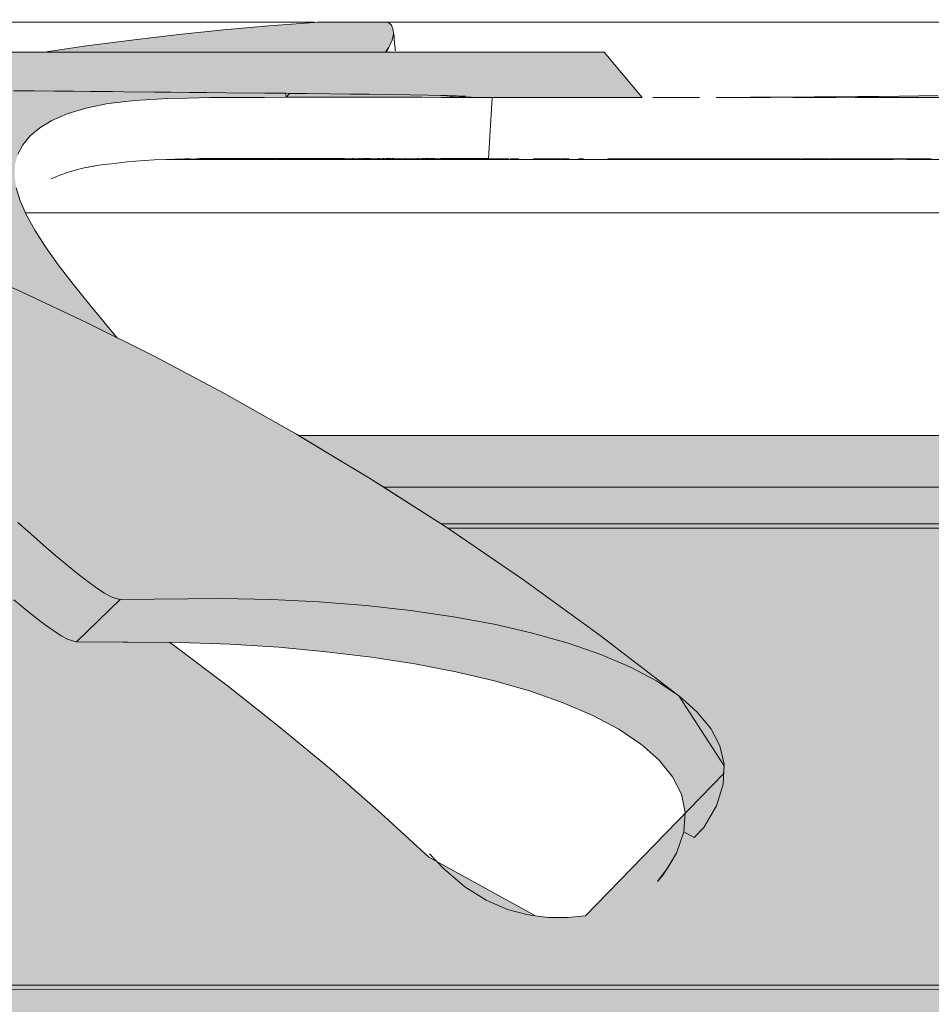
# Model space of a CAD drawing. Header units: millimetres. Extents: x 1567 to 2756, y -116 to 725.
# Tile 80 of 256: x 1647.73 to 1648.92, y 431.36 to 432.65. Entities that reach past the tile are written whole.
import ezdxf

# ---------------------------------------------------------------- set-up
doc = ezdxf.new("R2010")
doc.units = ezdxf.units.MM
doc.layers.add('Ech.1_50', color=7, linetype='Continuous')

msp = doc.modelspace()

# ---------------------------------------------------------------- hatches: boundary and pattern name
at = {"layer": 'Ech.1_50', "linetype": 'Continuous', "lineweight": 5, "true_color": 0xb9b9b9, "transparency": 33554687}
for points in [[(1647.8616, 431.8921), (1647.9939, 431.8935), (1648.0584, 431.8923), (1648.1212, 431.8892), (1648.1819, 431.8843), (1648.2404, 431.8777), (1648.2964, 431.8696), (1648.3495, 431.8598), (1648.3995, 431.8483), (1648.446, 431.8352), (1648.4887, 431.8204), (1648.5272, 431.8039), (1648.5612, 431.7859), (1648.5902, 431.7664), (1648.5903, 431.7664), (1648.4879, 431.8454), (1648.3865, 431.9188), (1648.2865, 431.9868), (1648.1882, 432.0497), (1648.0918, 432.1076), (1647.9978, 432.1607), (1647.9066, 432.2091), (1647.8185, 432.2531), (1647.7339, 432.2929), (1647.6531, 432.3288), (1647.6321, 432.3377), (1647.6007, 432.3509), (1647.5367, 432.3767), (1647.4718, 432.4015), (1647.4051, 432.4258), (1647.3368, 432.4492), (1647.2675, 432.4715), (1647.1971, 432.4928), (1647.1255, 432.5129), (1647.0531, 432.5318), (1646.9815, 432.5491), (1646.9113, 432.5647), (1646.8436, 432.5784), (1646.7802, 432.5902), (1646.7207, 432.6003), (1646.664, 432.609), (1646.6061, 432.6172), (1646.5467, 432.6246), (1646.4858, 432.6314), (1646.4259, 432.6372), (1646.37, 432.6419), (1646.3185, 432.6456), (1646.283, 432.6476), (1646.2712, 432.6484), (1646.2829, 432.6473), (1646.3036, 432.6444), (1646.3283, 432.6401), (1646.357, 432.6345), (1646.3902, 432.6276), (1646.4277, 432.6194), (1646.5098, 432.5987), (1646.5897, 432.5717), (1646.6652, 432.5406), (1646.669, 432.5394), (1646.6745, 432.5377), (1646.6831, 432.5355), (1646.6945, 432.5326), (1646.7082, 432.5291), (1646.724, 432.5252), (1646.7417, 432.5206), (1646.761, 432.5156), (1646.7816, 432.5101), (1646.8032, 432.5041), (1646.8254, 432.4978), (1646.8479, 432.4913), (1646.8629, 432.4868), (1646.8779, 432.4822), (1646.8929, 432.4775), (1646.9078, 432.4728), (1646.9227, 432.4679), (1646.9376, 432.4629), (1646.9524, 432.4577), (1646.9672, 432.4525), (1646.9819, 432.4472), (1646.9967, 432.4419), (1647.0046, 432.4389), (1647.0125, 432.4359), (1647.0205, 432.4328), (1647.0284, 432.4298), (1647.0363, 432.4267), (1647.0442, 432.4236), (1647.0521, 432.4204), (1647.0599, 432.4172), (1647.0678, 432.414), (1647.0756, 432.4108), (1647.099, 432.4006), (1647.1223, 432.3904), (1647.1455, 432.3801), (1647.1686, 432.3695), (1647.1915, 432.3586), (1647.2143, 432.3473), (1647.2369, 432.3357), (1647.2594, 432.3239), (1647.2819, 432.3119), (1647.3043, 432.2998), (1647.3116, 432.2957), (1647.319, 432.2915), (1647.3264, 432.2873), (1647.3337, 432.2831), (1647.341, 432.2788), (1647.3483, 432.2746), (1647.3556, 432.2702), (1647.3629, 432.2659), (1647.3702, 432.2615), (1647.3774, 432.2572), (1647.4125, 432.2346), (1647.4474, 432.2118), (1647.4821, 432.1887), (1647.5163, 432.165), (1647.55, 432.1405), (1647.583, 432.1152), (1647.6155, 432.0891), (1647.6475, 432.0625), (1647.6793, 432.0355), (1647.7109, 432.0083), (1647.728, 431.9928), (1647.7449, 431.9777), (1647.7615, 431.9632), (1647.7774, 431.9495), (1647.7925, 431.9368), (1647.8066, 431.9254), (1647.8195, 431.9155), (1647.8311, 431.9071), (1647.8413, 431.9004), (1647.8498, 431.8958), (1647.8562, 431.8933), (1647.8616, 431.8921)], [(1647.7626, 432.606), (1648.2089, 432.606), (1648.2163, 432.6215), (1648.2181, 432.6294), (1648.2179, 432.6351), (1648.2154, 432.6412), (1648.211, 432.645), (1648.1192, 432.645), (1648.1148, 432.6448), (1648.0554, 432.6403), (1647.9964, 432.635), (1647.9379, 432.629), (1647.8797, 432.6223), (1647.8176, 432.6141), (1647.7626, 432.606)], [(1648.493, 432.606), (1646.6834, 432.606), (1646.7207, 432.6003), (1646.7802, 432.5902), (1646.8436, 432.5784), (1646.9113, 432.5647), (1646.98, 432.5494), (1647.001, 432.5497), (1647.0247, 432.55), (1647.0488, 432.5503), (1647.1765, 432.5519), (1647.1835, 432.552), (1647.2478, 432.5527), (1647.2698, 432.553), (1647.3133, 432.5535), (1647.3551, 432.5539), (1647.3945, 432.5543), (1647.4306, 432.5546), (1647.4624, 432.5549), (1647.4908, 432.5551), (1647.5191, 432.5552), (1647.5479, 432.5554), (1647.5769, 432.5555), (1647.6059, 432.5556), (1647.6345, 432.5556), (1647.6625, 432.5556), (1647.6936, 432.5556), (1647.7226, 432.5555), (1647.7497, 432.5554), (1647.7757, 432.5552), (1647.8008, 432.555), (1647.8226, 432.5548), (1647.8304, 432.5548), (1647.8399, 432.5547), (1647.8516, 432.5546), (1647.8663, 432.5544), (1647.9064, 432.554), (1647.9283, 432.5538), (1647.951, 432.5535), (1647.9748, 432.5533), (1647.9992, 432.5531), (1648.0505, 432.5526), (1648.0776, 432.5524), (1648.1055, 432.5521), (1648.1342, 432.5518), (1648.1614, 432.5514), (1648.1864, 432.5511), (1648.2129, 432.5508), (1648.2396, 432.5504), (1648.2635, 432.5499), (1648.2794, 432.5496), (1648.3278, 432.5471), (1648.3147, 432.5471), (1648.4453, 432.5471), (1648.4933, 432.5471), (1648.5425, 432.5471), (1648.493, 432.606)], [(1647.6625, 432.5556), (1647.6345, 432.5556), (1647.6059, 432.5556), (1647.5769, 432.5555), (1647.5479, 432.5554), (1647.5191, 432.5552), (1647.4908, 432.5551), (1647.4624, 432.5549), (1647.4306, 432.5546), (1647.3945, 432.5543), (1647.3551, 432.5539), (1647.3133, 432.5535), (1647.2698, 432.553), (1647.2478, 432.5527), (1647.2319, 432.5525), (1647.2038, 432.5522), (1647.1765, 432.5519), (1647.0488, 432.5503), (1647.0247, 432.55), (1647.001, 432.5497), (1646.9801, 432.5494), (1647.0531, 432.5318), (1647.1255, 432.5129), (1647.1971, 432.4928), (1647.2675, 432.4715), (1647.3368, 432.4492), (1647.4051, 432.4258), (1647.4718, 432.4015), (1647.5367, 432.3767), (1647.6007, 432.3509), (1647.6321, 432.3377), (1647.6531, 432.3288), (1647.7339, 432.2929), (1647.8185, 432.2531), (1647.8575, 432.2336), (1647.8462, 432.247), (1647.822, 432.2763), (1647.8002, 432.3035), (1647.7809, 432.3287), (1647.7642, 432.3521), (1647.7503, 432.3737), (1647.7393, 432.3936), (1647.7312, 432.412), (1647.726, 432.429), (1647.7238, 432.4447), (1647.7245, 432.4597), (1647.7282, 432.4728), (1647.7346, 432.4853), (1647.744, 432.4968), (1647.7566, 432.5074), (1647.7726, 432.5171), (1647.7924, 432.5257), (1647.8166, 432.5332), (1647.8458, 432.5391), (1647.8806, 432.5431), (1647.9236, 432.5455), (1647.9494, 432.5462), (1647.9787, 432.5467), (1648.012, 432.547), (1648.0497, 432.5471), (1648.0783, 432.5472), (1648.0776, 432.5524), (1648.0505, 432.5526), (1647.9992, 432.5531), (1647.9748, 432.5533), (1647.951, 432.5535), (1647.9283, 432.5538), (1647.9064, 432.554), (1647.8663, 432.5544), (1647.8516, 432.5546), (1647.8399, 432.5547), (1647.8304, 432.5548), (1647.8226, 432.5548), (1647.8008, 432.555), (1647.7757, 432.5552), (1647.7497, 432.5554), (1647.7226, 432.5555), (1647.6936, 432.5556), (1647.6625, 432.5556)], [(1648.1353, 432.5473), (1648.2194, 432.5472), (1648.2552, 432.5472), (1648.2805, 432.5471), (1648.2864, 432.5471), (1648.3026, 432.5471), (1648.3099, 432.5471), (1648.307, 432.5471), (1648.3006, 432.5471), (1648.2971, 432.5471), (1648.2886, 432.5494), (1648.2635, 432.5499), (1648.2396, 432.5504), (1648.2129, 432.5508), (1648.1864, 432.5511), (1648.1614, 432.5514), (1648.1342, 432.5518), (1648.1055, 432.5521), (1648.0824, 432.5523), (1648.0783, 432.5472), (1648.1353, 432.5473)], [(1648.8205, 432.5471), (1648.8353, 432.5471), (1648.933, 432.547), (1649.1266, 432.5468), (1649.3156, 432.5466), (1649.4082, 432.5465), (1649.4989, 432.5463), (1649.5891, 432.5461), (1649.6118, 432.546), (1649.5904, 432.5461), (1649.6703, 432.548), (1649.6497, 432.5492), (1649.624, 432.5505), (1649.5957, 432.5518), (1649.5653, 432.5529), (1649.5346, 432.5538), (1649.504, 432.5545), (1649.4766, 432.555), (1649.4538, 432.5553), (1649.4327, 432.5555), (1649.403, 432.5556), (1649.3743, 432.5556), (1649.3478, 432.5555), (1649.3231, 432.5554), (1649.3001, 432.5552), (1649.2728, 432.5549), (1649.2458, 432.5546), (1649.2198, 432.5542), (1649.1945, 432.5538), (1649.1695, 432.5533), (1649.1449, 432.5529), (1649.1207, 432.5525), (1649.0733, 432.5516), (1649.0492, 432.5512), (1649.0247, 432.5508), (1648.9999, 432.5504), (1648.9764, 432.55), (1648.9527, 432.5496), (1648.9284, 432.5493), (1648.9036, 432.549), (1648.8779, 432.5487), (1648.8513, 432.5484), (1648.8239, 432.5481), (1648.7957, 432.5478), (1648.7957, 432.5475), (1648.8205, 432.5471)], [(1647.9458, 432.466), (1648.189, 432.466), (1648.2059, 432.4662), (1648.2157, 432.4662), (1648.2161, 432.466), (1648.2035, 432.4663), (1648.2001, 432.4665), (1648.1903, 432.4666), (1648.1893, 432.4669), (1648.1879, 432.4672), (1648.1857, 432.4672), (1648.1784, 432.4672), (1648.1779, 432.467), (1648.1776, 432.4668), (1648.1691, 432.4669), (1648.1664, 432.4672), (1648.1658, 432.4672), (1648.1651, 432.4672), (1648.1646, 432.4671), (1648.1638, 432.4671), (1648.1612, 432.4671), (1648.1619, 432.4672), (1648.1591, 432.4671), (1648.1543, 432.4671), (1648.1554, 432.4671), (1648.1547, 432.4672), (1648.1537, 432.4672), (1648.0668, 432.4672), (1648.0663, 432.4672), (1648.066, 432.4671), (1648.0643, 432.4672), (1648.0634, 432.4672), (1648.0609, 432.4672), (1648.0038, 432.4673), (1647.9909, 432.4673), (1647.9865, 432.4673), (1647.9821, 432.4673), (1647.9778, 432.4673), (1647.9735, 432.4672), (1647.9692, 432.4672), (1647.965, 432.4672), (1647.9608, 432.4671), (1647.9516, 432.4666), (1647.9458, 432.466)], [(1648.8335, 432.4662), (1648.8472, 432.4662), (1648.8463, 432.4664), (1648.8452, 432.4664), (1648.8445, 432.4667), (1648.8424, 432.4667), (1648.8412, 432.4664), (1648.8335, 432.4662)], [(1648.8657, 432.4668), (1648.8577, 432.4668), (1648.8506, 432.4666), (1648.8664, 432.4663), (1648.8674, 432.4671), (1648.8728, 432.4668), (1648.8736, 432.4671), (1648.8657, 432.4668)], [(1648.8877, 432.466), (1648.9726, 432.466), (1648.9669, 432.4665), (1648.9597, 432.467), (1648.9511, 432.467), (1648.9506, 432.4668), (1648.9501, 432.4667), (1648.9492, 432.4667), (1648.9473, 432.4668), (1648.9467, 432.467), (1648.9347, 432.467), (1648.9345, 432.4668), (1648.9338, 432.4666), (1648.9313, 432.4666), (1648.9306, 432.4668), (1648.9277, 432.4671), (1648.9241, 432.4671), (1648.9226, 432.4668), (1648.9211, 432.4666), (1648.9202, 432.4666), (1648.9185, 432.4668), (1648.9166, 432.4671), (1648.9142, 432.4671), (1648.9124, 432.4668), (1648.9108, 432.4666), (1648.9057, 432.4666), (1648.9043, 432.4668), (1648.9013, 432.4671), (1648.8902, 432.4671), (1648.8874, 432.4668), (1648.886, 432.4665), (1648.8772, 432.4665), (1648.8698, 432.4663), (1648.8877, 432.466)], [(1648.2055, 432.0386), (1649.2873, 432.0386), (1649.2873, 432.106), (1648.0943, 432.106), (1648.1882, 432.0497), (1648.2055, 432.0386)], [(1648.2888, 431.9853), (1649.7204, 431.9853, 0.520567), (1649.6831, 432.0386), (1648.2055, 432.0386), (1648.2865, 431.9868), (1648.2888, 431.9853)], [(1647.8616, 431.8921), (1647.8562, 431.8933), (1647.8498, 431.8958), (1647.8413, 431.9004), (1647.8311, 431.9071), (1647.8195, 431.9155), (1647.8066, 431.9254), (1647.7925, 431.9368), (1647.7774, 431.9495), (1647.7615, 431.9632), (1647.7449, 431.9777), (1647.728, 431.9928), (1647.7109, 432.0083), (1647.6576, 431.9493), (1647.6745, 431.9342), (1647.6911, 431.9194), (1647.7074, 431.9052), (1647.7229, 431.8919), (1647.7376, 431.8797), (1647.7513, 431.8687), (1647.7638, 431.8592), (1647.775, 431.8513), (1647.7848, 431.8449), (1647.793, 431.8405), (1647.7994, 431.8381), (1647.8047, 431.8369), (1647.8616, 431.8921)], [(1647.8047, 431.8369), (1647.9393, 431.836), (1648.0049, 431.8338), (1648.0685, 431.8298), (1648.1301, 431.8241), (1648.1893, 431.8169), (1648.2458, 431.8082), (1648.2995, 431.7979), (1648.3499, 431.7861), (1648.3967, 431.7726), (1648.4395, 431.7576), (1648.4781, 431.741), (1648.512, 431.7229), (1648.5409, 431.7034), (1648.5451, 431.7002), (1648.5645, 431.6826), (1648.5823, 431.6608), (1648.5938, 431.6383), (1648.5988, 431.6147), (1648.5968, 431.5891), (1648.5874, 431.5611), (1648.5701, 431.5331), (1648.5623, 431.5242), (1648.5763, 431.5432), (1648.5874, 431.5611), (1648.5968, 431.5891), (1648.6103, 431.5818), (1648.6229, 431.5949), (1648.6393, 431.6232), (1648.648, 431.6515), (1648.6494, 431.6773), (1648.644, 431.7011), (1648.632, 431.7237), (1648.614, 431.7456), (1648.595, 431.7627), (1648.5902, 431.7664), (1648.5612, 431.7859), (1648.5272, 431.8039), (1648.4887, 431.8204), (1648.446, 431.8352), (1648.3995, 431.8483), (1648.3495, 431.8598), (1648.2964, 431.8696), (1648.2404, 431.8777), (1648.1819, 431.8843), (1648.1212, 431.8892), (1648.0584, 431.8923), (1647.9939, 431.8935), (1647.8616, 431.8921), (1647.8047, 431.8369)], [(1649.5014, 431.3837), (1644.9446, 431.3838, 0.315299), (1645.0005, 431.3446), (1649.4455, 431.3446, 0.315299), (1649.5014, 431.3837)]]:
    msp.add_hatch(color=9, dxfattribs=at).paths.add_polyline_path(points)
at = {"layer": 'Ech.1_50', "linetype": 'Continuous', "lineweight": 5, "true_color": 0xe8e8e8, "transparency": 33554687}
h = msp.add_hatch(color=254, dxfattribs=at)
h.paths.add_polyline_path([(1645.5522, 431.3838), (1649.5014, 431.3837), (1649.7204, 431.9853), (1648.2888, 431.9853), (1648.3865, 431.9188), (1648.4879, 431.8454), (1648.5903, 431.7665), (1648.6493, 431.6752), (1648.6487, 431.6646), (1648.4685, 431.4794), (1648.4451, 431.4772), (1648.4202, 431.4774), (1648.4033, 431.4795), (1648.2642, 431.5561), (1648.2016, 431.6136), (1648.1371, 431.6699), (1648.0709, 431.7249), (1648.0028, 431.7788), (1647.933, 431.8313), (1647.9264, 431.836), (1647.8047, 431.8369), (1647.7994, 431.8381), (1647.793, 431.8405), (1647.7848, 431.8449), (1647.775, 431.8513), (1647.7638, 431.8592), (1647.7513, 431.8687), (1647.7376, 431.8797), (1647.7229, 431.8919), (1647.7074, 431.9052), (1647.6911, 431.9194), (1647.6745, 431.9342), (1647.6576, 431.9493), (1647.6271, 431.9756), (1647.6156, 431.9853), (1644.7256, 431.9853), (1644.9446, 431.3838), (1645.5522, 431.3838)])
h.paths.add_polyline_path([(1645.5522, 431.3892), (1645.2338, 431.3892), (1645.5522, 431.3892), (1649.2122, 431.3892), (1649.2764, 431.3837), (1649.2522, 431.3837), (1649.2122, 431.3892), (1645.5522, 431.3892), (1645.2338, 431.3892), (1645.5522, 431.3892)])

# ---------------------------------------------------------------- linework, layer by layer
at = {"layer": 'Ech.1_50', "color": 250, "linetype": 'Continuous', "lineweight": 5}
for p, q in [((1647.488, 432.645), (1648.1148, 432.645)), ((1648.211, 432.645), (1648.892, 432.645)), ((1648.211, 432.645), (1648.9525, 432.645)), ((1648.2185, 432.6294), (1648.2188, 432.6263)), ((1648.2185, 432.6294), (1648.2196, 432.6177)), ((1648.2196, 432.6177), (1648.2206, 432.6076)), ((1648.2075, 432.606), (1648.2118, 432.6121)), ((1648.2204, 432.6092), (1648.2206, 432.6076)), ((1648.312, 432.5487), (1648.2886, 432.5494)), ((1648.3147, 432.5471), (1648.3099, 432.5471)), ((1648.3147, 432.5471), (1648.312, 432.5471)), ((1648.3467, 432.5471), (1648.342, 432.4671)), ((1648.6001, 432.5471), (1648.5566, 432.5471)), ((1648.6174, 432.5471), (1648.6001, 432.5471)), ((1648.7093, 432.5471), (1648.6391, 432.5471)), ((1648.6531, 432.5471), (1648.6496, 432.5471)), ((1648.7008, 432.5471), (1648.6776, 432.5471)), ((1648.7093, 432.5473), (1648.684, 432.5472)), ((1648.7374, 432.5474), (1648.7051, 432.5472)), ((1648.7093, 432.5471), (1648.7051, 432.5472)), ((1648.7374, 432.5474), (1648.7093, 432.5473)), ((1648.7669, 432.5476), (1648.7374, 432.5474)), ((1648.7389, 432.5473), (1648.7374, 432.5474)), ((1648.7498, 432.5471), (1648.7389, 432.5473)), ((1648.7957, 432.5471), (1648.7389, 432.5471)), ((1648.7919, 432.5471), (1648.7498, 432.5471)), ((1648.7957, 432.5478), (1648.7669, 432.5476)), ((1648.7957, 432.5475), (1648.7919, 432.5471)), ((1647.8406, 432.4594), (1647.8311, 432.4581)), ((1647.8502, 432.4606), (1647.8406, 432.4594)), ((1647.8602, 432.4618), (1647.8502, 432.4606)), ((1647.8706, 432.4629), (1647.8602, 432.4618)), ((1647.8817, 432.4639), (1647.8706, 432.4629)), ((1647.8935, 432.4647), (1647.8817, 432.4639)), ((1647.906, 432.4654), (1647.8935, 432.4647)), ((1647.919, 432.4659), (1647.906, 432.4654)), ((1647.9323, 432.4664), (1647.919, 432.4659)), ((1647.9364, 432.4662), (1647.9222, 432.466)), ((1647.9364, 432.4662), (1647.9277, 432.4663)), ((1647.9458, 432.4669), (1647.9323, 432.4664)), ((1647.9394, 432.4667), (1647.934, 432.4665)), ((1647.9458, 432.466), (1647.9364, 432.4662)), ((1647.9485, 432.467), (1647.9458, 432.4669)), ((1647.9526, 432.467), (1647.9485, 432.467)), ((1648.066, 432.4671), (1648.0668, 432.4671)), ((1648.1638, 432.4671), (1648.1648, 432.4671)), ((1648.1644, 432.4671), (1648.1651, 432.4671)), ((1648.1742, 432.4672), (1648.1735, 432.4672)), ((1648.1737, 432.4672), (1648.1735, 432.4672)), ((1648.1761, 432.4672), (1648.1755, 432.4672)), ((1648.1765, 432.4672), (1648.1761, 432.4672)), ((1648.1782, 432.467), (1648.1776, 432.4672)), ((1648.1788, 432.4672), (1648.1779, 432.4671)), ((1648.1796, 432.4667), (1648.1779, 432.4666)), ((1648.1788, 432.4667), (1648.1779, 432.4667)), ((1648.1802, 432.4667), (1648.1796, 432.4667)), ((1648.1823, 432.4668), (1648.1802, 432.4667)), ((1648.188, 432.4666), (1648.1814, 432.4663)), ((1648.1861, 432.4667), (1648.1816, 432.4667)), ((1648.1829, 432.4668), (1648.1823, 432.4668)), ((1648.1841, 432.4669), (1648.1833, 432.4667)), ((1648.1843, 432.4667), (1648.1837, 432.4669)), ((1648.1845, 432.4667), (1648.1841, 432.4667)), ((1648.1854, 432.4667), (1648.1841, 432.4667)), ((1648.1893, 432.4666), (1648.188, 432.4666)), ((1648.1893, 432.4671), (1648.1903, 432.4671)), ((1648.1905, 432.4669), (1648.1902, 432.4671)), ((1648.1903, 432.4671), (1648.1909, 432.467)), ((1648.1909, 432.4671), (1648.1915, 432.4671)), ((1648.1915, 432.4671), (1648.1921, 432.4671)), ((1648.1921, 432.4671), (1648.1928, 432.4671)), ((1648.1921, 432.4671), (1648.1934, 432.4671)), ((1648.1934, 432.4671), (1648.1941, 432.4671)), ((1648.1958, 432.4671), (1648.1941, 432.467)), ((1648.1958, 432.4671), (1648.1964, 432.4671)), ((1648.1964, 432.4671), (1648.1973, 432.4671)), ((1648.1973, 432.4671), (1648.1976, 432.4671)), ((1648.1981, 432.4672), (1648.1976, 432.4672)), ((1648.1976, 432.4671), (1648.1989, 432.467)), ((1648.1989, 432.4672), (1648.1981, 432.4672)), ((1648.1989, 432.4671), (1648.1993, 432.4671)), ((1648.2001, 432.467), (1648.199, 432.4672)), ((1648.1993, 432.4669), (1648.2001, 432.4669)), ((1648.2001, 432.4672), (1648.1997, 432.4672)), ((1648.2002, 432.4671), (1648.2005, 432.4671)), ((1648.2013, 432.4669), (1648.2017, 432.4669)), ((1648.2021, 432.4671), (1648.2025, 432.4671)), ((1648.2042, 432.4668), (1648.2025, 432.4668)), ((1648.2045, 432.4672), (1648.2033, 432.4672)), ((1648.2038, 432.4669), (1648.2033, 432.4668)), ((1648.2053, 432.4672), (1648.2042, 432.4672)), ((1648.2042, 432.4668), (1648.2047, 432.4668)), ((1648.2046, 432.4668), (1648.2045, 432.4672)), ((1648.2047, 432.4671), (1648.2055, 432.4671)), ((1648.2047, 432.4668), (1648.206, 432.4666)), ((1648.2053, 432.4671), (1648.2065, 432.4668)), ((1648.2065, 432.4672), (1648.2055, 432.4672)), ((1648.2059, 432.4666), (1648.2083, 432.4668)), ((1648.2065, 432.467), (1648.2073, 432.4669)), ((1648.2071, 432.4664), (1648.2065, 432.4668)), ((1648.2083, 432.4668), (1648.2114, 432.4668)), ((1648.2084, 432.4666), (1648.2128, 432.4667)), ((1648.2098, 432.4672), (1648.2085, 432.4672)), ((1648.2105, 432.4672), (1648.2098, 432.4672)), ((1648.2118, 432.4667), (1648.21, 432.4664)), ((1648.2105, 432.4672), (1648.2116, 432.4672)), ((1648.2113, 432.4672), (1648.2116, 432.4672)), ((1648.2121, 432.4668), (1648.2114, 432.4672)), ((1648.2128, 432.4672), (1648.2116, 432.4672)), ((1648.2133, 432.4668), (1648.2116, 432.4664)), ((1648.2125, 432.4672), (1648.2121, 432.4668)), ((1648.2132, 432.4668), (1648.2128, 432.4668)), ((1648.2132, 432.4672), (1648.2147, 432.4672)), ((1648.2142, 432.4665), (1648.2132, 432.4667)), ((1648.2134, 432.467), (1648.2142, 432.4669)), ((1648.2142, 432.4668), (1648.2172, 432.4667)), ((1648.2161, 432.4668), (1648.2147, 432.4668)), ((1648.2176, 432.4672), (1648.2161, 432.4672)), ((1648.2161, 432.4671), (1648.2164, 432.4671)), ((1648.2218, 432.4663), (1648.2161, 432.4664)), ((1648.8335, 432.466), (1648.2161, 432.466)), ((1648.3509, 432.466), (1648.2161, 432.466)), ((1648.2171, 432.4667), (1648.2176, 432.4667)), ((1648.2172, 432.4667), (1648.2188, 432.4667)), ((1648.2184, 432.4672), (1648.2176, 432.4672)), ((1648.2188, 432.4672), (1648.2192, 432.4672)), ((1648.2213, 432.4663), (1648.219, 432.4667)), ((1648.2228, 432.4663), (1648.219, 432.4666)), ((1648.2197, 432.4663), (1648.219, 432.4663)), ((1648.2334, 432.4662), (1648.219, 432.4663)), ((1648.2194, 432.4671), (1648.2192, 432.4672)), ((1648.2284, 432.4663), (1648.2192, 432.4668)), ((1648.2303, 432.4663), (1648.2197, 432.4663)), ((1648.2202, 432.4671), (1648.2209, 432.4671)), ((1648.2232, 432.467), (1648.2209, 432.4671)), ((1648.2228, 432.4663), (1648.2209, 432.4663)), ((1648.2278, 432.4668), (1648.2218, 432.4663)), ((1648.2246, 432.4663), (1648.2224, 432.4663)), ((1648.2226, 432.4671), (1648.2232, 432.4671)), ((1648.2228, 432.4671), (1648.2249, 432.4667)), ((1648.2237, 432.467), (1648.2232, 432.467)), ((1648.2249, 432.4671), (1648.2247, 432.4672)), ((1648.2247, 432.4672), (1648.2261, 432.4671)), ((1648.2265, 432.4667), (1648.2249, 432.4667)), ((1648.2265, 432.4663), (1648.2261, 432.4663)), ((1648.2316, 432.4667), (1648.2266, 432.4667)), ((1648.2304, 432.4668), (1648.2278, 432.4668)), ((1648.2284, 432.4671), (1648.2337, 432.4671)), ((1648.231, 432.4667), (1648.2284, 432.467)), ((1648.2304, 432.4668), (1648.2284, 432.4663)), ((1648.2292, 432.4663), (1648.2285, 432.4663)), ((1648.2325, 432.4667), (1648.2292, 432.466)), ((1648.2292, 432.466), (1648.2533, 432.466)), ((1648.231, 432.4667), (1648.2303, 432.4663)), ((1648.2325, 432.4667), (1648.2338, 432.4668)), ((1648.2341, 432.4672), (1648.2334, 432.4672)), ((1648.2336, 432.4662), (1648.2334, 432.4662)), ((1648.2384, 432.4661), (1648.2334, 432.466)), ((1648.2337, 432.4672), (1648.2358, 432.4671)), ((1648.2341, 432.4669), (1648.2358, 432.4671)), ((1648.2358, 432.4671), (1648.2373, 432.4671)), ((1648.2376, 432.4671), (1648.2477, 432.4671)), ((1648.2431, 432.4662), (1648.2384, 432.4661)), ((1648.2454, 432.4671), (1648.2475, 432.4666)), ((1648.2477, 432.4671), (1648.2521, 432.4666)), ((1648.2648, 432.466), (1648.2477, 432.4661)), ((1648.2496, 432.4672), (1648.2485, 432.4672)), ((1648.2502, 432.4672), (1648.2496, 432.4672)), ((1648.2502, 432.4671), (1648.2536, 432.4671)), ((1648.2528, 432.4667), (1648.2502, 432.4661)), ((1648.2533, 432.4661), (1648.2521, 432.4666)), ((1648.2526, 432.4661), (1648.2526, 432.4661)), ((1648.2544, 432.4671), (1648.2528, 432.4667)), ((1648.2533, 432.466), (1648.2713, 432.4666)), ((1648.2546, 432.4671), (1648.255, 432.4671)), ((1648.2556, 432.4673), (1648.255, 432.4673)), ((1648.255, 432.4671), (1648.2565, 432.4671)), ((1648.2563, 432.4671), (1648.2755, 432.4671)), ((1648.2575, 432.4673), (1648.2565, 432.4672)), ((1648.2581, 432.4672), (1648.2575, 432.4673)), ((1648.2604, 432.4673), (1648.2596, 432.4672)), ((1648.2653, 432.4673), (1648.2604, 432.4673)), ((1648.2621, 432.4673), (1648.2611, 432.4672)), ((1648.2642, 432.4673), (1648.2621, 432.4673)), ((1648.2644, 432.4673), (1648.2642, 432.4673)), ((1648.2656, 432.4672), (1648.2645, 432.4673)), ((1648.2672, 432.466), (1648.2648, 432.466)), ((1648.2658, 432.4673), (1648.2653, 432.4673)), ((1648.2801, 432.466), (1648.2672, 432.466)), ((1648.2704, 432.4673), (1648.2673, 432.4673)), ((1648.272, 432.4673), (1648.2704, 432.4673)), ((1648.2713, 432.4666), (1648.2801, 432.4672)), ((1648.2755, 432.4671), (1648.2766, 432.4671)), ((1648.2799, 432.4672), (1648.2801, 432.4672)), ((1648.2807, 432.4673), (1648.2801, 432.4673)), ((1648.2801, 432.4672), (1648.2877, 432.4672)), ((1648.7458, 432.466), (1648.2801, 432.466)), ((1648.2814, 432.4673), (1648.2807, 432.4673)), ((1648.2838, 432.4673), (1648.2828, 432.4673)), ((1648.2844, 432.4673), (1648.2838, 432.4673)), ((1648.2877, 432.4672), (1648.3072, 432.4672)), ((1648.2912, 432.4672), (1648.29, 432.4672)), ((1648.3064, 432.4672), (1648.3015, 432.4672)), ((1648.303, 432.4672), (1648.3016, 432.4672)), ((1648.3068, 432.4672), (1648.3056, 432.4672)), ((1648.3111, 432.4672), (1648.3064, 432.4672)), ((1648.3156, 432.4672), (1648.3111, 432.4672)), ((1648.3196, 432.4672), (1648.3156, 432.4672)), ((1648.3219, 432.4672), (1648.3194, 432.4672)), ((1648.3235, 432.4672), (1648.3219, 432.4672)), ((1648.338, 432.4672), (1648.3222, 432.4672)), ((1648.3269, 432.4672), (1648.3234, 432.4672)), ((1648.3253, 432.4672), (1648.3249, 432.4672)), ((1648.3269, 432.4672), (1648.3251, 432.4672)), ((1648.3253, 432.4672), (1648.3283, 432.4672)), ((1648.337, 432.4672), (1648.3269, 432.4672)), ((1648.3269, 432.4672), (1648.3283, 432.4672)), ((1648.3283, 432.4672), (1648.3278, 432.4672)), ((1648.3283, 432.4672), (1648.331, 432.4672)), ((1648.3293, 432.4672), (1648.3283, 432.4672)), ((1648.3302, 432.4672), (1648.3293, 432.4672)), ((1648.3302, 432.4672), (1648.3327, 432.4672)), ((1648.3305, 432.4672), (1648.331, 432.4672)), ((1648.331, 432.4672), (1648.3334, 432.4672)), ((1648.3313, 432.4672), (1648.3327, 432.4672)), ((1648.3327, 432.4672), (1648.335, 432.4672)), ((1648.3327, 432.4672), (1648.3363, 432.4672)), ((1648.3327, 432.4672), (1648.3345, 432.4672)), ((1648.3347, 432.4672), (1648.3354, 432.4672)), ((1648.335, 432.4672), (1648.3371, 432.4672)), ((1648.3354, 432.4672), (1648.3372, 432.4672)), ((1648.3354, 432.4672), (1648.3362, 432.4672)), ((1648.3362, 432.4672), (1648.3367, 432.4672)), ((1648.3363, 432.4672), (1648.338, 432.4672)), ((1648.3367, 432.4672), (1648.3372, 432.4672)), ((1648.337, 432.4672), (1648.338, 432.4672)), ((1648.3372, 432.4672), (1648.3388, 432.4672)), ((1648.3378, 432.4673), (1648.3402, 432.4673)), ((1648.338, 432.4672), (1648.3381, 432.4673)), ((1648.3381, 432.4673), (1648.3447, 432.4666)), ((1648.3388, 432.4672), (1648.3402, 432.4672)), ((1648.3401, 432.4673), (1648.3402, 432.4673)), ((1648.3402, 432.4672), (1648.3417, 432.4672)), ((1648.3402, 432.4672), (1648.3411, 432.4672)), ((1648.3415, 432.4672), (1648.3418, 432.4672)), ((1648.342, 432.4671), (1648.3643, 432.4671)), ((1648.3794, 432.466), (1648.3447, 432.4666)), ((1648.3643, 432.4671), (1648.3673, 432.4671)), ((1648.3673, 432.4671), (1648.3686, 432.4671)), ((1648.3705, 432.4671), (1648.3739, 432.4671)), ((1648.3739, 432.4671), (1648.3775, 432.4671)), ((1648.3775, 432.4671), (1648.3816, 432.4671)), ((1648.8335, 432.466), (1648.3794, 432.466)), ((1648.3816, 432.4671), (1648.3818, 432.4671)), ((1648.4006, 432.4671), (1648.4058, 432.4671)), ((1648.404, 432.4671), (1648.4044, 432.4671)), ((1648.4058, 432.4671), (1648.4254, 432.4671)), ((1648.4258, 432.4671), (1648.4349, 432.4671)), ((1648.4359, 432.4671), (1648.4472, 432.4671)), ((1648.4595, 432.4671), (1648.4658, 432.4671)), ((1648.4604, 432.4671), (1648.4656, 432.4671)), ((1648.4656, 432.4671), (1648.4658, 432.4671)), ((1648.4975, 432.4671), (1648.5122, 432.4671)), ((1648.4987, 432.4671), (1648.5034, 432.4671)), ((1648.5041, 432.4671), (1648.5069, 432.4671)), ((1648.5081, 432.4671), (1648.5145, 432.4671)), ((1648.5122, 432.4671), (1648.5159, 432.4671)), ((1648.5145, 432.4671), (1648.5258, 432.4671)), ((1648.5159, 432.4671), (1648.5266, 432.4671)), ((1648.5269, 432.4671), (1648.5387, 432.4671)), ((1648.5387, 432.4671), (1648.551, 432.4671)), ((1648.5441, 432.4671), (1648.5498, 432.4671)), ((1648.551, 432.4671), (1648.5909, 432.4671)), ((1648.5579, 432.4671), (1648.5639, 432.4671)), ((1648.5647, 432.4671), (1648.5909, 432.4671)), ((1648.5909, 432.4671), (1648.5925, 432.4671)), ((1648.5916, 432.4671), (1648.5925, 432.4671)), ((1648.5925, 432.4671), (1648.6337, 432.4671)), ((1648.5925, 432.4671), (1648.6206, 432.4671)), ((1648.6218, 432.4671), (1648.623, 432.4671)), ((1648.6242, 432.4671), (1648.626, 432.4671)), ((1648.6266, 432.4671), (1648.6282, 432.4671)), ((1648.6289, 432.4671), (1648.6309, 432.4671)), ((1648.6313, 432.4671), (1648.6337, 432.4671)), ((1648.6337, 432.4671), (1648.7489, 432.4671)), ((1648.6337, 432.4671), (1648.6344, 432.4671)), ((1648.6344, 432.4671), (1648.6361, 432.4671)), ((1648.6368, 432.4671), (1648.6373, 432.4671)), ((1648.6385, 432.4671), (1648.6397, 432.4671)), ((1648.643, 432.4671), (1648.6442, 432.4671)), ((1648.6613, 432.4671), (1648.6616, 432.4671)), ((1648.67, 432.4671), (1648.6707, 432.4671)), ((1648.6756, 432.4671), (1648.6758, 432.4671)), ((1648.6777, 432.4671), (1648.6788, 432.4671)), ((1648.6841, 432.4671), (1648.6852, 432.4671)), ((1648.6863, 432.4671), (1648.6873, 432.4671)), ((1648.6901, 432.4671), (1648.6906, 432.4671)), ((1648.6906, 432.4671), (1648.6917, 432.4671)), ((1648.6928, 432.4671), (1648.6939, 432.4671)), ((1648.695, 432.4671), (1648.696, 432.4671)), ((1648.6974, 432.466), (1648.7458, 432.466)), ((1648.7037, 432.4671), (1648.7048, 432.4671)), ((1648.7059, 432.4671), (1648.7066, 432.4671)), ((1648.7175, 432.4671), (1648.7208, 432.4671)), ((1648.7288, 432.4671), (1648.7294, 432.4671)), ((1648.7311, 432.4671), (1648.7328, 432.4671)), ((1648.7363, 432.4671), (1648.7386, 432.4671)), ((1648.7397, 432.4671), (1648.7409, 432.4671)), ((1648.742, 432.4671), (1648.7432, 432.4671)), ((1648.7447, 432.4671), (1648.7447, 432.4671)), ((1648.7583, 432.4661), (1648.7458, 432.466)), ((1648.7489, 432.4671), (1648.7515, 432.4666)), ((1648.7506, 432.4671), (1648.7512, 432.4671)), ((1648.7583, 432.4661), (1648.7515, 432.4666)), ((1648.7516, 432.4671), (1648.772, 432.4671)), ((1648.753, 432.466), (1648.8075, 432.466)), ((1648.753, 432.466), (1648.7805, 432.466)), ((1648.7722, 432.4662), (1648.758, 432.4661)), ((1648.7725, 432.4671), (1648.7791, 432.4671)), ((1648.7791, 432.4662), (1648.7729, 432.4662)), ((1648.7791, 432.4671), (1648.7866, 432.4671)), ((1648.7853, 432.4662), (1648.7805, 432.4662)), ((1648.7805, 432.466), (1648.8075, 432.4662)), ((1648.7983, 432.4663), (1648.7866, 432.4662)), ((1648.7873, 432.4671), (1648.8075, 432.4671)), ((1648.801, 432.4663), (1648.8047, 432.4671)), ((1648.8014, 432.4667), (1648.801, 432.4663)), ((1648.8017, 432.4663), (1648.801, 432.4663)), ((1648.8047, 432.4671), (1648.8141, 432.4671)), ((1648.8182, 432.4663), (1648.8075, 432.4663)), ((1648.8077, 432.4663), (1648.8075, 432.4662)), ((1648.8144, 432.4663), (1648.8141, 432.4663)), ((1648.8144, 432.4671), (1648.8203, 432.4671)), ((1648.8163, 432.4663), (1648.8161, 432.4663)), ((1648.8182, 432.4671), (1648.8424, 432.4671)), ((1648.8182, 432.4671), (1648.8203, 432.4667)), ((1648.8203, 432.4667), (1648.8182, 432.4663)), ((1648.8192, 432.4667), (1648.822, 432.4667)), ((1648.8213, 432.4663), (1648.8192, 432.4667)), ((1648.8203, 432.4667), (1648.821, 432.4671)), ((1648.821, 432.4663), (1648.8203, 432.4667)), ((1648.8309, 432.4664), (1648.8203, 432.4663)), ((1648.8213, 432.4663), (1648.8335, 432.4665)), ((1648.8278, 432.4664), (1648.822, 432.4667)), ((1648.8223, 432.4671), (1648.8412, 432.4671)), ((1648.8227, 432.4663), (1648.8223, 432.4663)), ((1648.8227, 432.4671), (1648.8238, 432.4671)), ((1648.8238, 432.4671), (1648.8424, 432.4671)), ((1648.8263, 432.4664), (1648.8261, 432.4664)), ((1648.8335, 432.4664), (1648.8278, 432.4664)), ((1648.8335, 432.4664), (1648.8309, 432.4664)), ((1648.8311, 432.4671), (1648.8329, 432.4667)), ((1648.8316, 432.4664), (1648.8313, 432.4664)), ((1648.8329, 432.4667), (1648.8329, 432.4664)), ((1648.8412, 432.4671), (1648.842, 432.4667)), ((1648.8445, 432.4671), (1648.8577, 432.4671)), ((1648.8445, 432.4671), (1648.85, 432.4671)), ((1648.8452, 432.4671), (1648.8495, 432.4671)), ((1648.8463, 432.4668), (1648.8491, 432.4668)), ((1648.8472, 432.4666), (1648.8485, 432.4666)), ((1648.8496, 432.4664), (1648.8472, 432.4664)), ((1648.8698, 432.466), (1648.8472, 432.466)), ((1648.8485, 432.4666), (1648.8506, 432.4665)), ((1648.8506, 432.4668), (1648.8491, 432.4668)), ((1648.852, 432.4671), (1648.8538, 432.4671)), ((1648.852, 432.4671), (1648.8529, 432.4668)), ((1648.8529, 432.4668), (1648.8538, 432.4671)), ((1648.8538, 432.4671), (1648.8576, 432.4671)), ((1648.8546, 432.4671), (1648.856, 432.4671)), ((1648.8693, 432.4665), (1648.8664, 432.4665)), ((1648.8698, 432.4665), (1648.8667, 432.4665)), ((1648.8687, 432.4665), (1648.8684, 432.4665)), ((1648.8736, 432.4671), (1648.8826, 432.4671)), ((1648.881, 432.4668), (1648.886, 432.4671)), ((1648.8826, 432.4671), (1648.8831, 432.4668)), ((1648.8831, 432.4671), (1648.8875, 432.4671)), ((1648.886, 432.4671), (1648.8873, 432.4671)), ((1648.9043, 432.4666), (1648.8877, 432.4665)), ((1648.8927, 432.4666), (1648.8901, 432.4665)), ((1648.8917, 432.4668), (1648.8902, 432.4665)), ((1648.9007, 432.4666), (1648.8995, 432.4666)), ((1648.9043, 432.467), (1648.9057, 432.4671)), ((1648.9043, 432.4671), (1648.9124, 432.4671)), ((1648.9057, 432.4671), (1648.9108, 432.4669)), ((1648.9185, 432.4666), (1648.9104, 432.4666)), ((1648.9141, 432.4666), (1648.9124, 432.4667)), ((1648.9164, 432.4663), (1648.9124, 432.4665)), ((1648.9142, 432.4666), (1648.9141, 432.4666)), ((1648.9166, 432.4666), (1648.9163, 432.4666)), ((1647.7829, 432.4455), (1647.7791, 432.444)), ((1647.7868, 432.447), (1647.7829, 432.4455)), ((1647.791, 432.4485), (1647.7868, 432.447)), ((1647.7954, 432.4498), (1647.791, 432.4485)), ((1647.8, 432.4512), (1647.7954, 432.4498)), ((1647.8047, 432.4525), (1647.8, 432.4512)), ((1647.8095, 432.4537), (1647.8047, 432.4525)), ((1647.8144, 432.455), (1647.8095, 432.4537)), ((1647.8171, 432.4555), (1647.8144, 432.455)), ((1647.8176, 432.4556), (1647.816, 432.4553)), ((1647.8201, 432.4562), (1647.8171, 432.4555)), ((1647.8192, 432.456), (1647.8176, 432.4556)), ((1647.8208, 432.4563), (1647.8192, 432.456)), ((1647.8225, 432.4566), (1647.8201, 432.4562)), ((1647.8241, 432.4569), (1647.8225, 432.4566)), ((1647.8259, 432.4572), (1647.8241, 432.4569)), ((1647.8276, 432.4575), (1647.8259, 432.4572)), ((1647.8293, 432.4578), (1647.8276, 432.4575)), ((1647.8311, 432.4581), (1647.8293, 432.4578)), ((1647.7754, 432.4424), (1647.7717, 432.4408)), ((1647.7791, 432.444), (1647.7754, 432.4424)), ((1647.738, 432.3965), (1649.573, 432.3965)), ((1648.2804, 431.9908), (1649.2713, 431.9908)), ((1648.2652, 431.5604), (1648.2833, 431.5414)), ((1648.2833, 431.5414), (1648.3112, 431.5175)), ((1648.3112, 431.5175), (1648.3392, 431.4999)), ((1648.3392, 431.4999), (1648.3669, 431.4879)), ((1648.3669, 431.4879), (1648.394, 431.4807)), ((1648.394, 431.4807), (1648.4033, 431.4795))]:
    msp.add_line(p, q, dxfattribs=at)
at = {"layer": 'Ech.1_50', "color": 7, "linetype": 'Continuous', "lineweight": 5}
for points in [[(1647.7626, 432.606), (1648.2089, 432.606), (1648.2163, 432.6215), (1648.2181, 432.6294), (1648.2179, 432.6351), (1648.2154, 432.6412), (1648.211, 432.645), (1648.1192, 432.645), (1648.1148, 432.6448), (1648.0554, 432.6403), (1647.9964, 432.635), (1647.9379, 432.629), (1647.8797, 432.6223), (1647.8176, 432.6141), (1647.7626, 432.606)], [(1648.1353, 432.5473), (1648.2194, 432.5472), (1648.2552, 432.5472), (1648.2805, 432.5471), (1648.2864, 432.5471), (1648.3026, 432.5471), (1648.3099, 432.5471), (1648.307, 432.5471), (1648.3006, 432.5471), (1648.2971, 432.5471), (1648.2886, 432.5494), (1648.2635, 432.5499), (1648.2396, 432.5504), (1648.2129, 432.5508), (1648.1864, 432.5511), (1648.1614, 432.5514), (1648.1342, 432.5518), (1648.1055, 432.5521), (1648.0824, 432.5523), (1648.0783, 432.5472), (1648.1353, 432.5473)], [(1647.9458, 432.466), (1648.189, 432.466), (1648.2059, 432.4662), (1648.2157, 432.4662), (1648.2161, 432.466), (1648.2035, 432.4663), (1648.2001, 432.4665), (1648.1903, 432.4666), (1648.1893, 432.4669), (1648.1879, 432.4672), (1648.1857, 432.4672), (1648.1784, 432.4672), (1648.1779, 432.467), (1648.1776, 432.4668), (1648.1691, 432.4669), (1648.1664, 432.4672), (1648.1658, 432.4672), (1648.1651, 432.4672), (1648.1646, 432.4671), (1648.1638, 432.4671), (1648.1612, 432.4671), (1648.1619, 432.4672), (1648.1591, 432.4671), (1648.1543, 432.4671), (1648.1554, 432.4671), (1648.1547, 432.4672), (1648.1537, 432.4672), (1648.0668, 432.4672), (1648.0663, 432.4672), (1648.066, 432.4671), (1648.0643, 432.4672), (1648.0634, 432.4672), (1648.0609, 432.4672), (1648.0038, 432.4673), (1647.9909, 432.4673), (1647.9865, 432.4673), (1647.9821, 432.4673), (1647.9778, 432.4673), (1647.9735, 432.4672), (1647.9692, 432.4672), (1647.965, 432.4672), (1647.9608, 432.4671), (1647.9516, 432.4666), (1647.9458, 432.466)], [(1648.8335, 432.4662), (1648.8472, 432.4662), (1648.8463, 432.4664), (1648.8452, 432.4664), (1648.8445, 432.4667), (1648.8424, 432.4667), (1648.8412, 432.4664), (1648.8335, 432.4662)], [(1648.8657, 432.4668), (1648.8577, 432.4668), (1648.8506, 432.4666), (1648.8664, 432.4663), (1648.8674, 432.4671), (1648.8728, 432.4668), (1648.8736, 432.4671), (1648.8657, 432.4668)], [(1648.2055, 432.0386), (1649.2873, 432.0386), (1649.2873, 432.106), (1648.0943, 432.106), (1648.1882, 432.0497), (1648.2055, 432.0386)], [(1647.8047, 431.8369), (1647.9393, 431.836), (1648.0049, 431.8338), (1648.0685, 431.8298), (1648.1301, 431.8241), (1648.1893, 431.8169), (1648.2458, 431.8082), (1648.2995, 431.7979), (1648.3499, 431.7861), (1648.3967, 431.7726), (1648.4395, 431.7576), (1648.4781, 431.741), (1648.512, 431.7229), (1648.5409, 431.7034), (1648.5451, 431.7002), (1648.5645, 431.6826), (1648.5823, 431.6608), (1648.5938, 431.6383), (1648.5988, 431.6147), (1648.5968, 431.5891), (1648.5874, 431.5611), (1648.5701, 431.5331), (1648.5623, 431.5242), (1648.5763, 431.5432), (1648.5874, 431.5611), (1648.5968, 431.5891), (1648.6103, 431.5818), (1648.6229, 431.5949), (1648.6393, 431.6232), (1648.648, 431.6515), (1648.6494, 431.6773), (1648.644, 431.7011), (1648.632, 431.7237), (1648.614, 431.7456), (1648.595, 431.7627), (1648.5902, 431.7664), (1648.5612, 431.7859), (1648.5272, 431.8039), (1648.4887, 431.8204), (1648.446, 431.8352), (1648.3995, 431.8483), (1648.3495, 431.8598), (1648.2964, 431.8696), (1648.2404, 431.8777), (1648.1819, 431.8843), (1648.1212, 431.8892), (1648.0584, 431.8923), (1647.9939, 431.8935), (1647.8616, 431.8921), (1647.8047, 431.8369)], [(1645.5522, 431.3892), (1645.2338, 431.3892), (1645.5522, 431.3892), (1649.2122, 431.3892), (1649.2764, 431.3837), (1649.2522, 431.3837), (1649.2122, 431.3892), (1645.5522, 431.3892), (1645.2338, 431.3892), (1645.5522, 431.3892)]]:
    msp.add_lwpolyline(points, close=True, dxfattribs=at)
for points in [[(1647.7226, 432.5555), (1647.7497, 432.5554), (1647.7757, 432.5552), (1647.8008, 432.555), (1647.8226, 432.5548), (1647.8304, 432.5548), (1647.8399, 432.5547), (1647.8516, 432.5546), (1647.8663, 432.5544), (1647.9064, 432.554), (1647.9283, 432.5538), (1647.951, 432.5535), (1647.9748, 432.5533), (1647.9992, 432.5531), (1648.0505, 432.5526), (1648.0776, 432.5524), (1648.1055, 432.5521), (1648.1342, 432.5518), (1648.1614, 432.5514), (1648.1864, 432.5511), (1648.2129, 432.5508), (1648.2396, 432.5504), (1648.2635, 432.5499), (1648.2794, 432.5496), (1648.3278, 432.5471), (1648.3147, 432.5471), (1648.4453, 432.5471), (1648.4933, 432.5471), (1648.5425, 432.5471), (1648.493, 432.606), (1648.493, 432.606), (1646.6834, 432.606)], [(1647.7282, 432.4728), (1647.7346, 432.4853), (1647.744, 432.4968), (1647.7566, 432.5074), (1647.7726, 432.5171), (1647.7924, 432.5257), (1647.8166, 432.5332), (1647.8458, 432.5391), (1647.8806, 432.5431), (1647.9236, 432.5455), (1647.9494, 432.5462), (1647.9787, 432.5467), (1648.012, 432.547), (1648.0497, 432.5471), (1648.0783, 432.5472), (1648.0776, 432.5524), (1648.0505, 432.5526), (1647.9992, 432.5531), (1647.9748, 432.5533), (1647.951, 432.5535), (1647.9283, 432.5538), (1647.9064, 432.554), (1647.8663, 432.5544), (1647.8516, 432.5546), (1647.8399, 432.5547), (1647.8304, 432.5548), (1647.8226, 432.5548), (1647.8008, 432.555), (1647.7757, 432.5552), (1647.7497, 432.5554), (1647.7226, 432.5555)], [(1648.9284, 432.5493), (1648.9036, 432.549), (1648.8779, 432.5487), (1648.8513, 432.5484), (1648.8239, 432.5481), (1648.7957, 432.5478), (1648.7957, 432.5475), (1648.8205, 432.5471), (1648.8205, 432.5471), (1648.8353, 432.5471), (1648.933, 432.547)], [(1648.9202, 432.4666), (1648.9185, 432.4668), (1648.9166, 432.4671), (1648.9142, 432.4671), (1648.9124, 432.4668), (1648.9108, 432.4666), (1648.9057, 432.4666), (1648.9043, 432.4668), (1648.9013, 432.4671), (1648.8902, 432.4671), (1648.8874, 432.4668), (1648.886, 432.4665), (1648.8772, 432.4665), (1648.8698, 432.4663), (1648.8877, 432.466), (1648.8877, 432.466), (1648.9726, 432.466)], [(1647.6531, 432.3288), (1647.7339, 432.2929), (1647.8185, 432.2531), (1647.8575, 432.2336), (1647.8462, 432.247), (1647.822, 432.2763), (1647.8002, 432.3035), (1647.7809, 432.3287), (1647.7642, 432.3521), (1647.7503, 432.3737), (1647.7393, 432.3936), (1647.7312, 432.412), (1647.726, 432.429)], [(1647.728, 431.9928), (1647.7449, 431.9777), (1647.7615, 431.9632), (1647.7774, 431.9495), (1647.7925, 431.9368), (1647.8066, 431.9254), (1647.8195, 431.9155), (1647.8311, 431.9071), (1647.8413, 431.9004), (1647.8498, 431.8958), (1647.8562, 431.8933), (1647.8616, 431.8921), (1647.8616, 431.8921), (1647.9939, 431.8935), (1648.0584, 431.8923), (1648.1212, 431.8892), (1648.1819, 431.8843), (1648.2404, 431.8777), (1648.2964, 431.8696), (1648.3495, 431.8598), (1648.3995, 431.8483), (1648.446, 431.8352), (1648.4887, 431.8204), (1648.5272, 431.8039), (1648.5612, 431.7859), (1648.5902, 431.7664), (1648.5903, 431.7664), (1648.4879, 431.8454), (1648.3865, 431.9188), (1648.2865, 431.9868), (1648.1882, 432.0497), (1648.0918, 432.1076), (1647.9978, 432.1607), (1647.9066, 432.2091), (1647.8185, 432.2531), (1647.7339, 432.2929), (1647.6531, 432.3288)], [(1647.7229, 431.8919), (1647.7376, 431.8797), (1647.7513, 431.8687), (1647.7638, 431.8592), (1647.775, 431.8513), (1647.7848, 431.8449), (1647.793, 431.8405), (1647.7994, 431.8381), (1647.8047, 431.8369), (1647.8616, 431.8921), (1647.8616, 431.8921), (1647.8562, 431.8933), (1647.8498, 431.8958), (1647.8413, 431.9004), (1647.8311, 431.9071), (1647.8195, 431.9155), (1647.8066, 431.9254), (1647.7925, 431.9368), (1647.7774, 431.9495), (1647.7615, 431.9632), (1647.7449, 431.9777), (1647.728, 431.9928)], [(1649.7204, 431.9853), (1648.2888, 431.9853), (1648.3865, 431.9188), (1648.4879, 431.8454), (1648.5903, 431.7665), (1648.6493, 431.6752), (1648.6487, 431.6646), (1648.4685, 431.4794), (1648.4451, 431.4772), (1648.4202, 431.4774), (1648.4033, 431.4795), (1648.2642, 431.5561), (1648.2016, 431.6136), (1648.1371, 431.6699), (1648.0709, 431.7249), (1648.0028, 431.7788), (1647.933, 431.8313), (1647.9264, 431.836), (1647.8047, 431.8369), (1647.7994, 431.8381), (1647.793, 431.8405), (1647.7848, 431.8449), (1647.775, 431.8513), (1647.7638, 431.8592), (1647.7513, 431.8687), (1647.7376, 431.8797), (1647.7229, 431.8919)], [(1645.5522, 431.3838), (1649.5014, 431.3837)]]:
    msp.add_lwpolyline(points, dxfattribs=at)
for points in [[(1648.2888, 431.9853), (1649.7204, 431.9853, 0.520567), (1649.6831, 432.0386), (1648.2055, 432.0386), (1648.2865, 431.9868), (1648.2888, 431.9853)], [(1649.5014, 431.3837), (1644.9446, 431.3838, 0.315299), (1645.0005, 431.3446), (1649.4455, 431.3446), (1649.4455, 431.3446, 0.315299), (1649.5014, 431.3837), (1649.5014, 431.3837)]]:
    msp.add_lwpolyline(points, format="xyb", close=True, dxfattribs=at)

doc.saveas('drawing.dxf')
